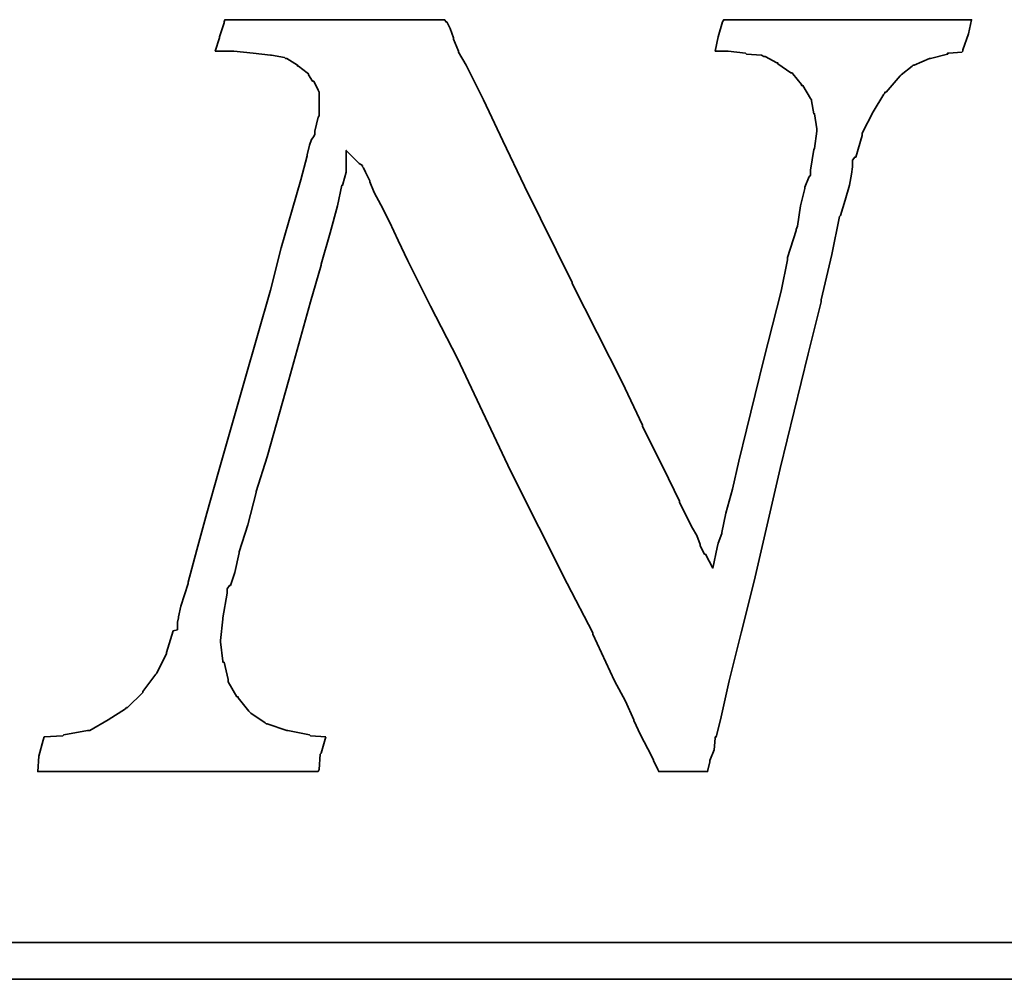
# Model space of a CAD drawing. Header units: millimetres. Extents: x -96 to 288, y -107 to 135.
# Tile 45 of 52: x 219.39 to 223.09, y 3.17 to 6.77. Entities that reach past the tile are written whole.
import ezdxf

# ---------------------------------------------------------------- set-up
doc = ezdxf.new("R2010")
doc.units = ezdxf.units.MM
doc.layers.add('DIM', color=4, linetype='Continuous')
doc.layers.add('layer 1', color=7, linetype='Continuous')

# ---------------------------------------------------------------- blocks, each defined once
blk = doc.blocks.new('TBI MOTION logo(完整正式版)')
at = {"layer": 'layer 1', "color": 22, "lineweight": 35}
for points, knots in [([(58.92625, -7.91875), (58.92625, -7.91875), (58.58625, -7.89375), (58.58625, -7.89375), (58.58625, -7.89375), (58.58625, -7.89375), (58.56625, -7.87125), (58.56625, -7.87125), (58.56625, -7.87125), (58.56625, -7.87125), (58.08375, -7.77375), (58.08375, -7.77375), (58.08375, -7.77375), (58.08375, -7.77375), (58.06125, -7.77375), (58.06125, -7.77375), (58.06125, -7.77375), (58.06125, -7.77375), (57.62625, -7.63125), (57.62625, -7.63125), (57.62625, -7.63125), (57.62625, -7.63125), (57.60625, -7.63125), (57.60625, -7.63125), (57.60625, -7.63125), (57.60625, -7.63125), (57.58125, -7.60625), (57.58125, -7.60625), (57.58125, -7.60625), (57.58125, -7.60625), (57.26625, -7.38875), (57.26625, -7.38875), (57.26625, -7.38875), (57.26625, -7.38875), (57.24625, -7.36875), (57.24625, -7.36875), (57.24625, -7.36875), (57.24625, -7.36875), (57.22125, -7.34375), (57.22125, -7.34375), (57.22125, -7.34375), (57.22125, -7.34375), (56.98125, -7.05375), (56.98125, -7.05375), (56.98125, -7.05375), (56.98125, -7.05375), (56.98125, -7.02875), (56.98125, -7.02875), (56.98125, -7.02875), (56.98125, -7.02875), (56.95625, -7.02875), (56.95625, -7.02875), (56.95625, -7.02875), (56.95625, -7.02875), (56.76625, -6.69625), (56.76625, -6.69625), (56.76625, -6.69625), (56.76625, -6.69625), (56.76625, -6.67125), (56.76625, -6.67125), (56.76625, -6.67125), (56.76625, -6.67125), (56.76625, -6.64875), (56.76625, -6.64875), (56.76625, -6.64875), (56.76625, -6.64875), (56.67125, -6.26375), (56.67125, -6.26375), (56.67125, -6.26375), (56.67125, -6.26375), (56.64625, -6.26375), (56.64625, -6.26375), (56.64625, -6.26375), (56.64625, -6.26375), (56.64625, -6.23875), (56.64625, -6.23875), (56.64625, -6.23875), (56.64625, -6.23875), (56.59625, -5.80875), (56.59625, -5.80875), (56.59625, -5.80875), (56.59625, -5.80875), (56.59625, -5.78375), (56.59625, -5.78375), (56.59625, -5.78375), (56.59625, -5.78375), (56.64625, -5.30375), (56.64625, -5.30375), (56.64625, -5.30375), (56.64625, -5.30375), (56.64625, -5.27875), (56.64625, -5.27875), (56.64625, -5.27875), (56.64625, -5.27875), (56.74125, -4.72875), (56.74125, -4.72875), (56.74125, -4.72875), (56.74125, -4.72875), (56.74125, -4.67875), (56.74125, -4.67875), (56.74125, -4.67875), (56.74125, -4.67875), (56.74125, -4.63375), (56.74125, -4.63375), (56.74125, -4.63375), (56.74125, -4.63375), (56.79125, -4.55875), (56.79125, -4.55875), (56.79125, -4.55875), (56.79125, -4.55875), (56.81125, -4.55875), (56.81125, -4.55875), (56.81125, -4.55875), (56.81125, -4.55875), (56.91125, -4.27375), (56.91125, -4.27375), (56.91125, -4.27375), (56.91125, -4.27375), (57.00625, -3.83874), (57.00625, -3.83874), (57.00625, -3.83874), (57.00625, -3.83874), (57.00625, -3.81374), (57.00625, -3.81374), (57.00625, -3.81374), (57.00625, -3.81374), (57.19875, -3.21374), (57.19875, -3.21374), (57.19875, -3.21374), (57.19875, -3.21374), (57.38625, -2.49625), (57.38625, -2.49625), (57.38625, -2.49625), (57.38625, -2.49625), (57.38625, -2.47374), (57.38625, -2.47374), (57.38625, -2.47374), (57.38625, -2.47374), (57.62625, -1.70375), (57.62625, -1.70375), (57.62625, -1.70375), (57.62625, -1.70375), (58.10625, 0.00125), (58.10625, 0.00125), (58.10625, 0.00125), (58.10625, 0.00125), (58.58625, 1.72625), (58.58625, 1.72625), (58.58625, 1.72625), (58.58625, 1.72625), (58.82625, 2.54125), (58.82625, 2.54125), (58.82625, 2.54125), (58.82625, 2.54125), (58.82625, 2.56374), (58.82625, 2.56374), (58.82625, 2.56374), (58.82625, 2.56374), (59.02125, 3.26125), (59.02125, 3.26125), (59.02125, 3.26125), (59.02125, 3.26125), (59.18625, 3.86125), (59.18625, 3.86125), (59.18625, 3.86125), (59.18625, 3.86125), (59.28625, 4.31875), (59.28625, 4.31875), (59.28625, 4.31875), (59.28625, 4.31875), (59.30625, 4.31875), (59.30625, 4.31875), (59.30625, 4.31875), (59.30625, 4.31875), (59.30625, 4.34125), (59.30625, 4.34125), (59.30625, 4.34125), (59.30625, 4.34125), (59.38125, 4.60625), (59.38125, 4.60625), (59.38125, 4.60625), (59.38125, 4.60625), (59.38125, 4.65125), (59.38125, 4.65125), (59.38125, 4.65125), (59.38125, 4.65125), (59.38125, 5.08625), (59.38125, 5.08625), (59.38125, 5.08625), (59.38125, 5.08625), (59.66625, 4.79624), (59.66625, 4.79624), (59.66625, 4.79624), (59.66625, 4.79624), (59.74125, 4.75124), (59.74125, 4.75124), (59.74125, 4.75124), (59.74125, 4.75124), (59.74125, 4.72624), (59.74125, 4.72624), (59.74125, 4.72624), (59.74125, 4.72624), (59.76125, 4.70124), (59.76125, 4.70124), (59.76125, 4.70124), (59.76125, 4.70124), (59.81125, 4.60625), (59.81125, 4.60625), (59.81125, 4.60625), (59.81125, 4.60625), (59.90625, 4.41125), (59.90625, 4.41125), (59.90625, 4.41125), (59.90625, 4.41125), (59.90625, 4.39125), (59.90625, 4.39125), (59.90625, 4.39125), (59.90625, 4.39125), (60.00375, 4.15124), (60.00375, 4.15124), (60.00375, 4.15124), (60.00375, 4.15124), (60.14625, 3.88374), (60.14625, 3.88374), (60.14625, 3.88374), (60.14625, 3.88374), (60.34125, 3.50124), (60.34125, 3.50124), (60.34125, 3.50124), (60.34125, 3.50124), (60.53125, 3.09125), (60.53125, 3.09125), (60.53125, 3.09125), (60.53125, 3.09125), (60.74625, 2.63625), (60.74625, 2.63625), (60.74625, 2.63625), (60.74625, 2.63625), (61.25125, 1.63124), (61.25125, 1.63124), (61.25125, 1.63124), (61.25125, 1.63124), (61.85125, 0.47625), (61.85125, 0.47625), (61.85125, 0.47625), (61.85125, 0.47625), (63.02625, -2.01874), (63.02625, -2.01874), (63.02625, -2.01874), (63.02625, -2.01874), (64.27625, -4.51374), (64.27625, -4.51374), (64.27625, -4.51374), (64.27625, -4.51374), (64.85125, -5.61375), (64.85125, -5.61375), (64.85125, -5.61375), (64.85125, -5.61375), (64.85125, -5.64125), (64.85125, -5.64125), (64.85125, -5.64125), (64.85125, -5.64125), (65.32875, -6.67125), (65.32875, -6.67125), (65.32875, -6.67125), (65.32875, -6.67125), (65.57125, -7.12875), (65.57125, -7.12875), (65.57125, -7.12875), (65.57125, -7.12875), (65.76125, -7.53625), (65.76125, -7.53625), (65.76125, -7.53625), (65.76125, -7.53625), (65.76125, -7.55625), (65.76125, -7.55625), (65.76125, -7.55625), (65.76125, -7.55625), (65.90375, -7.87125), (65.90375, -7.87125), (65.90375, -7.87125), (65.90375, -7.87125), (66.07125, -8.18125), (66.07125, -8.18125), (66.07125, -8.18125), (66.07125, -8.18125), (66.19125, -8.42375), (66.19125, -8.42375), (66.19125, -8.42375), (66.19125, -8.42375), (66.19125, -8.44375), (66.19125, -8.44375), (66.19125, -8.44375), (66.19125, -8.44375), (66.29125, -8.63875), (66.29125, -8.63875), (66.29125, -8.63875), (66.29125, -8.63875), (66.31125, -8.68625), (66.31125, -8.68625), (66.31125, -8.68625), (66.31125, -8.68625), (66.38375, -8.68625), (66.38375, -8.68625), (66.38375, -8.68625), (66.38375, -8.68625), (66.84125, -8.68625), (66.84125, -8.68625), (66.84125, -8.68625), (66.84125, -8.68625), (67.29625, -8.68625), (67.29625, -8.68625), (67.29625, -8.68625), (67.29625, -8.68625), (67.36625, -8.68625), (67.36625, -8.68625), (67.36625, -8.68625), (67.36625, -8.68625), (67.39125, -8.68625), (67.39125, -8.68625), (67.39125, -8.68625), (67.39125, -8.68625), (67.44125, -8.46875), (67.44125, -8.46875), (67.44125, -8.46875), (67.44125, -8.46875), (67.44125, -8.44375), (67.44125, -8.44375), (67.44125, -8.44375), (67.44125, -8.44375), (67.53625, -8.20375), (67.53625, -8.20375), (67.53625, -8.20375), (67.53625, -8.20375), (67.56125, -7.94375), (67.56125, -7.94375), (67.56125, -7.94375), (67.56125, -7.94375), (67.56125, -7.91875), (67.56125, -7.91875), (67.56125, -7.91875), (67.56125, -7.91875), (67.58625, -7.91875), (67.58625, -7.91875), (67.58625, -7.91875), (67.58625, -7.91875), (67.68125, -7.53625), (67.68125, -7.53625), (67.68125, -7.53625), (67.68125, -7.53625), (67.87375, -6.67125), (67.87375, -6.67125), (67.87375, -6.67125), (67.87375, -6.67125), (68.13625, -5.61375), (68.13625, -5.61375), (68.13625, -5.61375), (68.13625, -5.61375), (68.42375, -4.46374), (68.42375, -4.46374), (68.42375, -4.46374), (68.42375, -4.46374), (68.99875, -1.96874), (68.99875, -1.96874), (68.99875, -1.96874), (68.99875, -1.96874), (69.62625, 0.57625), (69.62625, 0.57625), (69.62625, 0.57625), (69.62625, 0.57625), (69.91125, 1.72625), (69.91125, 1.72625), (69.91125, 1.72625), (69.91125, 1.72625), (69.91125, 1.77625), (69.91125, 1.77625), (69.91125, 1.77625), (69.91125, 1.77625), (70.15125, 2.78124), (70.15125, 2.78124), (70.15125, 2.78124), (70.15125, 2.78124), (70.32125, 3.62125), (70.32125, 3.62125), (70.32125, 3.62125), (70.32125, 3.62125), (70.34125, 3.64625), (70.34125, 3.64625), (70.34125, 3.64625), (70.34125, 3.64625), (70.44125, 3.98125), (70.44125, 3.98125), (70.44125, 3.98125), (70.44125, 3.98125), (70.53625, 4.31875), (70.53625, 4.31875), (70.53625, 4.31875), (70.53625, 4.31875), (70.58125, 4.55875), (70.58125, 4.55875), (70.58125, 4.55875), (70.58125, 4.55875), (70.60625, 4.72624), (70.60625, 4.72624), (70.60625, 4.72624), (70.60625, 4.72624), (70.60625, 4.79624), (70.60625, 4.79624), (70.60625, 4.79624), (70.60625, 4.79624), (70.60625, 4.87125), (70.60625, 4.87125), (70.60625, 4.87125), (70.60625, 4.87125), (70.65625, 4.94125), (70.65625, 4.94125), (70.65625, 4.94125), (70.65625, 4.94125), (70.68125, 4.94125), (70.68125, 4.94125), (70.68125, 4.94125), (70.68125, 4.94125), (70.82125, 5.42125), (70.82125, 5.42125), (70.82125, 5.42125), (70.82125, 5.42125), (70.82125, 5.44625), (70.82125, 5.44625), (70.82125, 5.44625), (70.82125, 5.44625), (70.82125, 5.47125), (70.82125, 5.47125), (70.82125, 5.47125), (70.82125, 5.47125), (71.06125, 5.94625), (71.06125, 5.94625), (71.06125, 5.94625), (71.06125, 5.94625), (71.30125, 6.33124), (71.30125, 6.33124), (71.30125, 6.33124), (71.30125, 6.33124), (71.32625, 6.35625), (71.32625, 6.35625), (71.32625, 6.35625), (71.32625, 6.35625), (71.32625, 6.38124), (71.32625, 6.38124), (71.32625, 6.38124), (71.32625, 6.38124), (71.35125, 6.38124), (71.35125, 6.38124), (71.35125, 6.38124), (71.35125, 6.38124), (71.66125, 6.74125), (71.66125, 6.74125), (71.66125, 6.74125), (71.66125, 6.74125), (71.68625, 6.76625), (71.68625, 6.76625), (71.68625, 6.76625), (71.68625, 6.76625), (71.92625, 6.95624), (71.92625, 6.95624), (71.92625, 6.95624), (71.92625, 6.95624), (71.95125, 6.98125), (71.95125, 6.98125), (71.95125, 6.98125), (71.95125, 6.98125), (71.97625, 6.98125), (71.97625, 6.98125), (71.97625, 6.98125), (71.97625, 6.98125), (72.31125, 7.12624), (72.31125, 7.12624), (72.31125, 7.12624), (72.31125, 7.12624), (72.33375, 7.12624), (72.33375, 7.12624), (72.33375, 7.12624), (72.33375, 7.12624), (72.71625, 7.21875), (72.71625, 7.21875), (72.71625, 7.21875), (72.71625, 7.21875), (72.71625, 7.24624), (72.71625, 7.24624), (72.71625, 7.24624), (72.71625, 7.24624), (72.74125, 7.24624), (72.74125, 7.24624), (72.74125, 7.24624), (72.74125, 7.24624), (73.03124, 7.26624), (73.03124, 7.26624), (73.03124, 7.26624), (73.03124, 7.26624), (73.05375, 7.29125), (73.05375, 7.29125), (73.05375, 7.29125), (73.05375, 7.29125), (73.05375, 7.31625), (73.05375, 7.31625), (73.05375, 7.31625), (73.05375, 7.31625), (73.17625, 7.67625), (73.17625, 7.67625), (73.17625, 7.67625), (73.17625, 7.67625), (73.24625, 7.98625), (73.24625, 7.98625), (73.24625, 7.98625), (73.24625, 7.98625), (73.19625, 7.98625), (73.19625, 7.98625), (73.19625, 7.98625), (73.19625, 7.98625), (72.93625, 7.98625), (72.93625, 7.98625), (72.93625, 7.98625), (72.93625, 7.98625), (72.55125, 7.98625), (72.55125, 7.98625), (72.55125, 7.98625), (72.55125, 7.98625), (72.09625, 7.98625), (72.09625, 7.98625), (72.09625, 7.98625), (72.09625, 7.98625), (71.64125, 7.98625), (71.64125, 7.98625), (71.64125, 7.98625), (71.64125, 7.98625), (70.53625, 7.98625), (70.53625, 7.98625), (70.53625, 7.98625), (70.53625, 7.98625), (69.47875, 7.98625), (69.47875, 7.98625), (69.47875, 7.98625), (69.47875, 7.98625), (68.95125, 7.98625), (68.95125, 7.98625), (68.95125, 7.98625), (68.95125, 7.98625), (68.52125, 7.98625), (68.52125, 7.98625), (68.52125, 7.98625), (68.52125, 7.98625), (68.13625, 7.98625), (68.13625, 7.98625), (68.13625, 7.98625), (68.13625, 7.98625), (67.87375, 7.98625), (67.87375, 7.98625), (67.87375, 7.98625), (67.87375, 7.98625), (67.75125, 7.98625), (67.75125, 7.98625), (67.75125, 7.98625), (67.75125, 7.98625), (67.72625, 7.94125), (67.72625, 7.94125), (67.72625, 7.94125), (67.72625, 7.94125), (67.63125, 7.60625), (67.63125, 7.60625), (67.63125, 7.60625), (67.63125, 7.60625), (67.56125, 7.29125), (67.56125, 7.29125), (67.56125, 7.29125), (67.56125, 7.29125), (67.72625, 7.29125), (67.72625, 7.29125), (67.72625, 7.29125), (67.72625, 7.29125), (67.82625, 7.29125), (67.82625, 7.29125), (67.82625, 7.29125), (67.82625, 7.29125), (67.84625, 7.29125), (67.84625, 7.29125), (67.84625, 7.29125), (67.84625, 7.29125), (68.23125, 7.24624), (68.23125, 7.24624), (68.23125, 7.24624), (68.23125, 7.24624), (68.25875, 7.21875), (68.25875, 7.21875), (68.25875, 7.21875), (68.25875, 7.21875), (68.59125, 7.19624), (68.59125, 7.19624), (68.59125, 7.19624), (68.59125, 7.19624), (68.64125, 7.17125), (68.64125, 7.17125), (68.64125, 7.17125), (68.64125, 7.17125), (68.66625, 7.17125), (68.66625, 7.17125), (68.66625, 7.17125), (68.66625, 7.17125), (68.92625, 7.02624), (68.92625, 7.02624), (68.92625, 7.02624), (68.92625, 7.02624), (68.95125, 7.02624), (68.95125, 7.02624), (68.95125, 7.02624), (68.95125, 7.02624), (68.95125, 7.00624), (68.95125, 7.00624), (68.95125, 7.00624), (68.95125, 7.00624), (69.23875, 6.81125), (69.23875, 6.81125), (69.23875, 6.81125), (69.23875, 6.81125), (69.26625, 6.81125), (69.26625, 6.81125), (69.26625, 6.81125), (69.26625, 6.81125), (69.28625, 6.78625), (69.28625, 6.78625), (69.28625, 6.78625), (69.28625, 6.78625), (69.47875, 6.54875), (69.47875, 6.54875), (69.47875, 6.54875), (69.47875, 6.54875), (69.47875, 6.52375), (69.47875, 6.52375), (69.47875, 6.52375), (69.47875, 6.52375), (69.50625, 6.52375), (69.50625, 6.52375), (69.50625, 6.52375), (69.50625, 6.52375), (69.67125, 6.23625), (69.67125, 6.23625), (69.67125, 6.23625), (69.67125, 6.23625), (69.69375, 6.21125), (69.69375, 6.21125), (69.69375, 6.21125), (69.69375, 6.21125), (69.69375, 6.18625), (69.69375, 6.18625), (69.69375, 6.18625), (69.69375, 6.18625), (69.74625, 5.89875), (69.74625, 5.89875), (69.74625, 5.89875), (69.74625, 5.89875), (69.76625, 5.89875), (69.76625, 5.89875), (69.76625, 5.89875), (69.76625, 5.89875), (69.81375, 5.56625), (69.81375, 5.56625), (69.81375, 5.56625), (69.81375, 5.56625), (69.81375, 5.54125), (69.81375, 5.54125), (69.81375, 5.54125), (69.81375, 5.54125), (69.81375, 5.51625), (69.81375, 5.51625), (69.81375, 5.51625), (69.81375, 5.51625), (69.76625, 5.13125), (69.76625, 5.13125), (69.76625, 5.13125), (69.76625, 5.13125), (69.74625, 5.10874), (69.74625, 5.10874), (69.74625, 5.10874), (69.74625, 5.10874), (69.67125, 4.65125), (69.67125, 4.65125), (69.67125, 4.65125), (69.67125, 4.65125), (69.67125, 4.55875), (69.67125, 4.55875), (69.67125, 4.55875), (69.67125, 4.55875), (69.67125, 4.53125), (69.67125, 4.53125), (69.67125, 4.53125), (69.67125, 4.53125), (69.64625, 4.50874), (69.64625, 4.50874), (69.64625, 4.50874), (69.64625, 4.50874), (69.55125, 4.27125), (69.55125, 4.27125), (69.55125, 4.27125), (69.55125, 4.27125), (69.55125, 4.24625), (69.55125, 4.24625), (69.55125, 4.24625), (69.55125, 4.24625), (69.45375, 3.86125), (69.45375, 3.86125), (69.45375, 3.86125), (69.45375, 3.86125), (69.38625, 3.40624), (69.38625, 3.40624), (69.38625, 3.40624), (69.38625, 3.40624), (69.35875, 3.33125), (69.35875, 3.33125), (69.35875, 3.33125), (69.35875, 3.33125), (69.35875, 3.30875), (69.35875, 3.30875), (69.35875, 3.30875), (69.35875, 3.30875), (69.16625, 2.71125), (69.16625, 2.71125), (69.16625, 2.71125), (69.16625, 2.71125), (69.16625, 2.66375), (69.16625, 2.66375), (69.16625, 2.66375), (69.16625, 2.66375), (69.02625, 1.96374), (69.02625, 1.96374), (69.02625, 1.96374), (69.02625, 1.96374), (68.64125, 0.45624), (68.64125, 0.45624), (68.64125, 0.45624), (68.64125, 0.45624), (68.25875, -1.10625), (68.25875, -1.10625), (68.25875, -1.10625), (68.25875, -1.10625), (68.08625, -1.80125), (68.08625, -1.80125), (68.08625, -1.80125), (68.08625, -1.80125), (67.94625, -2.42625), (67.94625, -2.42625), (67.94625, -2.42625), (67.94625, -2.42625), (67.80125, -2.95375), (67.80125, -2.95375), (67.80125, -2.95375), (67.80125, -2.95375), (67.70625, -3.38375), (67.70625, -3.38375), (67.70625, -3.38375), (67.70625, -3.38375), (67.70625, -3.40875), (67.70625, -3.40875), (67.70625, -3.40875), (67.70625, -3.40875), (67.63125, -3.62375), (67.63125, -3.62375), (67.63125, -3.62375), (67.63125, -3.62375), (67.60625, -3.72125), (67.60625, -3.72125), (67.60625, -3.72125), (67.60625, -3.72125), (67.51125, -4.17375), (67.51125, -4.17375), (67.51125, -4.17375), (67.51125, -4.17375), (67.34625, -3.86374), (67.34625, -3.86374), (67.34625, -3.86374), (67.34625, -3.86374), (67.32125, -3.86374), (67.32125, -3.86374), (67.32125, -3.86374), (67.32125, -3.86374), (67.27125, -3.76874), (67.27125, -3.76874), (67.27125, -3.76874), (67.27125, -3.76874), (67.22625, -3.67374), (67.22625, -3.67374), (67.22625, -3.67374), (67.22625, -3.67374), (67.22625, -3.64875), (67.22625, -3.64875), (67.22625, -3.64875), (67.22625, -3.64875), (67.15125, -3.45375), (67.15125, -3.45375), (67.15125, -3.45375), (67.15125, -3.45375), (67.05625, -3.28875), (67.05625, -3.28875), (67.05625, -3.28875), (67.05625, -3.28875), (66.91125, -3.00125), (66.91125, -3.00125), (66.91125, -3.00125), (66.91125, -3.00125), (66.77125, -2.71375), (66.77125, -2.71375), (66.77125, -2.71375), (66.77125, -2.71375), (66.77125, -2.68875), (66.77125, -2.68875), (66.77125, -2.68875), (66.77125, -2.68875), (66.41125, -1.94374), (66.41125, -1.94374), (66.41125, -1.94374), (66.41125, -1.94374), (65.95125, -1.03375), (65.95125, -1.03375), (65.95125, -1.03375), (65.95125, -1.03375), (65.95125, -1.00875), (65.95125, -1.00875), (65.95125, -1.00875), (65.95125, -1.00875), (65.49625, -0.04874), (65.49625, -0.04874), (65.49625, -0.04874), (65.49625, -0.04874), (64.39375, 2.13624), (64.39375, 2.13624), (64.39375, 2.13624), (64.39375, 2.13624), (64.39375, 2.15624), (64.39375, 2.15624), (64.39375, 2.15624), (64.39375, 2.15624), (63.33625, 4.29125), (63.33625, 4.29125), (63.33625, 4.29125), (63.33625, 4.29125), (62.85625, 5.30125), (62.85625, 5.30125), (62.85625, 5.30125), (62.85625, 5.30125), (62.42625, 6.21125), (62.42625, 6.21125), (62.42625, 6.21125), (62.42625, 6.21125), (62.04125, 6.98125), (62.04125, 6.98125), (62.04125, 6.98125), (62.04125, 6.98125), (61.87375, 7.26624), (61.87375, 7.26624), (61.87375, 7.26624), (61.87375, 7.26624), (61.87375, 7.29125), (61.87375, 7.29125), (61.87375, 7.29125), (61.87375, 7.29125), (61.75625, 7.55625), (61.75625, 7.55625), (61.75625, 7.55625), (61.75625, 7.55625), (61.75625, 7.58124), (61.75625, 7.58124), (61.75625, 7.58124), (61.75625, 7.58124), (61.68375, 7.79375), (61.68375, 7.79375), (61.68375, 7.79375), (61.68375, 7.79375), (61.61125, 7.94125), (61.61125, 7.94125), (61.61125, 7.94125), (61.61125, 7.94125), (61.58625, 7.94125), (61.58625, 7.94125), (61.58625, 7.94125), (61.58625, 7.94125), (61.56375, 7.98625), (61.56375, 7.98625), (61.56375, 7.98625), (61.56375, 7.98625), (61.41875, 7.98625), (61.41875, 7.98625), (61.41875, 7.98625), (61.41875, 7.98625), (61.18125, 7.98625), (61.18125, 7.98625), (61.18125, 7.98625), (61.18125, 7.98625), (60.84125, 7.98625), (60.84125, 7.98625), (60.84125, 7.98625), (60.84125, 7.98625), (60.02625, 7.98625), (60.02625, 7.98625), (60.02625, 7.98625), (60.02625, 7.98625), (59.11625, 7.98625), (59.11625, 7.98625), (59.11625, 7.98625), (59.11625, 7.98625), (58.15625, 7.98625), (58.15625, 7.98625), (58.15625, 7.98625), (58.15625, 7.98625), (57.34125, 7.98625), (57.34125, 7.98625), (57.34125, 7.98625), (57.34125, 7.98625), (57.00625, 7.98625), (57.00625, 7.98625), (57.00625, 7.98625), (57.00625, 7.98625), (56.76625, 7.98625), (56.76625, 7.98625), (56.76625, 7.98625), (56.76625, 7.98625), (56.69125, 7.98625), (56.69125, 7.98625), (56.69125, 7.98625), (56.69125, 7.98625), (56.67125, 7.94125), (56.67125, 7.94125), (56.67125, 7.94125), (56.67125, 7.94125), (56.67125, 7.91625), (56.67125, 7.91625), (56.67125, 7.91625), (56.67125, 7.91625), (56.57125, 7.60625), (56.57125, 7.60625), (56.57125, 7.60625), (56.57125, 7.60625), (56.57125, 7.58124), (56.57125, 7.58124), (56.57125, 7.58124), (56.57125, 7.58124), (56.47625, 7.29125), (56.47625, 7.29125), (56.47625, 7.29125), (56.47625, 7.29125), (56.57125, 7.29125), (56.57125, 7.29125), (56.57125, 7.29125), (56.57125, 7.29125), (56.76625, 7.29125), (56.76625, 7.29125), (56.76625, 7.29125), (56.76625, 7.29125), (56.86125, 7.29125), (56.86125, 7.29125), (56.86125, 7.29125), (56.86125, 7.29125), (56.88625, 7.29125), (56.88625, 7.29125), (56.88625, 7.29125), (56.88625, 7.29125), (57.31625, 7.24624), (57.31625, 7.24624), (57.31625, 7.24624), (57.31625, 7.24624), (57.70125, 7.19624), (57.70125, 7.19624), (57.70125, 7.19624), (57.70125, 7.19624), (57.72625, 7.19624), (57.72625, 7.19624), (57.72625, 7.19624), (57.72625, 7.19624), (58.01125, 7.14624), (58.01125, 7.14624), (58.01125, 7.14624), (58.01125, 7.14624), (58.03625, 7.12624), (58.03625, 7.12624), (58.03625, 7.12624), (58.03625, 7.12624), (58.06125, 7.12624), (58.06125, 7.12624), (58.06125, 7.12624), (58.06125, 7.12624), (58.30125, 6.98125), (58.30125, 6.98125), (58.30125, 6.98125), (58.30125, 6.98125), (58.30125, 6.95624), (58.30125, 6.95624), (58.30125, 6.95624), (58.30125, 6.95624), (58.32375, 6.95624), (58.32375, 6.95624), (58.32375, 6.95624), (58.32375, 6.95624), (58.51625, 6.81125), (58.51625, 6.81125), (58.51625, 6.81125), (58.51625, 6.81125), (58.54125, 6.78625), (58.54125, 6.78625), (58.54125, 6.78625), (58.54125, 6.78625), (58.54125, 6.76625), (58.54125, 6.76625), (58.54125, 6.76625), (58.54125, 6.76625), (58.63625, 6.62124), (58.63625, 6.62124), (58.63625, 6.62124), (58.63625, 6.62124), (58.65875, 6.62124), (58.65875, 6.62124), (58.65875, 6.62124), (58.65875, 6.62124), (58.75625, 6.42625), (58.75625, 6.42625), (58.75625, 6.42625), (58.75625, 6.42625), (58.77875, 6.38124), (58.77875, 6.38124), (58.77875, 6.38124), (58.77875, 6.38124), (58.77875, 6.33124), (58.77875, 6.33124), (58.77875, 6.33124), (58.77875, 6.33124), (58.77875, 6.09125), (58.77875, 6.09125), (58.77875, 6.09125), (58.77875, 6.09125), (58.77875, 5.85125), (58.77875, 5.85125), (58.77875, 5.85125), (58.77875, 5.85125), (58.75625, 5.82625), (58.75625, 5.82625), (58.75625, 5.82625), (58.75625, 5.82625), (58.68625, 5.51625), (58.68625, 5.51625), (58.68625, 5.51625), (58.68625, 5.51625), (58.68625, 5.47125), (58.68625, 5.47125), (58.68625, 5.47125), (58.68625, 5.47125), (58.68625, 5.44625), (58.68625, 5.44625), (58.68625, 5.44625), (58.68625, 5.44625), (58.65875, 5.39625), (58.65875, 5.39625), (58.65875, 5.39625), (58.65875, 5.39625), (58.61125, 5.32624), (58.61125, 5.32624), (58.61125, 5.32624), (58.61125, 5.32624), (58.56625, 5.20375), (58.56625, 5.20375), (58.56625, 5.20375), (58.56625, 5.20375), (58.51625, 4.99125), (58.51625, 4.99125), (58.51625, 4.99125), (58.51625, 4.99125), (58.51625, 4.96625), (58.51625, 4.96625), (58.51625, 4.96625), (58.51625, 4.96625), (58.37125, 4.43625), (58.37125, 4.43625), (58.37125, 4.43625), (58.37125, 4.43625), (58.18125, 3.76625), (58.18125, 3.76625), (58.18125, 3.76625), (58.18125, 3.76625), (57.94125, 2.92624), (57.94125, 2.92624), (57.94125, 2.92624), (57.94125, 2.92624), (57.70125, 1.98874), (57.70125, 1.98874), (57.70125, 1.98874), (57.70125, 1.98874), (57.12625, -0.02374), (57.12625, -0.02374), (57.12625, -0.02374), (57.12625, -0.02374), (56.55125, -2.03875), (56.55125, -2.03875), (56.55125, -2.03875), (56.55125, -2.03875), (56.28625, -2.95375), (56.28625, -2.95375), (56.28625, -2.95375), (56.28625, -2.95375), (56.07125, -3.76874), (56.07125, -3.76874), (56.07125, -3.76874), (56.07125, -3.76874), (55.87625, -4.48874), (55.87625, -4.48874), (55.87625, -4.48874), (55.87625, -4.48874), (55.87625, -4.51374), (55.87625, -4.51374), (55.87625, -4.51374), (55.87625, -4.51374), (55.71125, -5.01625), (55.71125, -5.01625), (55.71125, -5.01625), (55.71125, -5.01625), (55.66125, -5.25375), (55.66125, -5.25375), (55.66125, -5.25375), (55.66125, -5.25375), (55.66125, -5.27875), (55.66125, -5.27875), (55.66125, -5.27875), (55.66125, -5.27875), (55.63625, -5.37375), (55.63625, -5.37375), (55.63625, -5.37375), (55.63625, -5.37375), (55.63625, -5.42375), (55.63625, -5.42375), (55.63625, -5.42375), (55.63625, -5.42375), (55.63625, -5.54125), (55.63625, -5.54125), (55.63625, -5.54125), (55.63625, -5.54125), (55.54125, -5.56875), (55.54125, -5.56875), (55.54125, -5.56875), (55.54125, -5.56875), (55.39625, -6.04875), (55.39625, -6.04875), (55.39625, -6.04875), (55.39625, -6.04875), (55.39625, -6.06875), (55.39625, -6.06875), (55.39625, -6.06875), (55.39625, -6.06875), (55.18125, -6.50375), (55.18125, -6.50375), (55.18125, -6.50375), (55.18125, -6.50375), (55.15625, -6.52875), (55.15625, -6.52875), (55.15625, -6.52875), (55.15625, -6.52875), (54.86875, -6.91125), (54.86875, -6.91125), (54.86875, -6.91125), (54.86875, -6.91125), (54.86875, -6.93375), (54.86875, -6.93375), (54.86875, -6.93375), (54.86875, -6.93375), (54.53125, -7.26875), (54.53125, -7.26875), (54.53125, -7.26875), (54.53125, -7.26875), (54.51125, -7.26875), (54.51125, -7.26875), (54.51125, -7.26875), (54.51125, -7.26875), (54.48625, -7.29625), (54.48625, -7.29625), (54.48625, -7.29625), (54.48625, -7.29625), (54.10375, -7.53625), (54.10375, -7.53625), (54.10375, -7.53625), (54.10375, -7.53625), (53.69625, -7.77375), (53.69625, -7.77375), (53.69625, -7.77375), (53.69625, -7.77375), (53.67125, -7.77375), (53.67125, -7.77375), (53.67125, -7.77375), (53.67125, -7.77375), (53.64625, -7.77375), (53.64625, -7.77375), (53.64625, -7.77375), (53.64625, -7.77375), (53.11625, -7.87125), (53.11625, -7.87125), (53.11625, -7.87125), (53.11625, -7.87125), (53.09625, -7.89375), (53.09625, -7.89375), (53.09625, -7.89375), (53.09625, -7.89375), (52.68625, -7.91875), (52.68625, -7.91875), (52.68625, -7.91875), (52.68625, -7.91875), (52.66125, -7.99125), (52.66125, -7.99125), (52.66125, -7.99125), (52.66125, -7.99125), (52.56625, -8.34875), (52.56625, -8.34875), (52.56625, -8.34875), (52.56625, -8.34875), (52.54125, -8.68625), (52.54125, -8.68625), (52.54125, -8.68625), (52.54125, -8.68625), (52.58875, -8.68625), (52.58875, -8.68625), (52.58875, -8.68625), (52.58875, -8.68625), (52.87625, -8.68625), (52.87625, -8.68625), (52.87625, -8.68625), (52.87625, -8.68625), (53.33625, -8.68625), (53.33625, -8.68625), (53.33625, -8.68625), (53.33625, -8.68625), (53.79125, -8.68625), (53.79125, -8.68625), (53.79125, -8.68625), (53.79125, -8.68625), (54.36625, -8.68625), (54.36625, -8.68625), (54.36625, -8.68625), (54.36625, -8.68625), (55.59125, -8.68625), (55.59125, -8.68625), (55.59125, -8.68625), (55.59125, -8.68625), (56.76625, -8.68625), (56.76625, -8.68625), (56.76625, -8.68625), (56.76625, -8.68625), (57.34125, -8.68625), (57.34125, -8.68625), (57.34125, -8.68625), (57.34125, -8.68625), (57.82125, -8.68625), (57.82125, -8.68625), (57.82125, -8.68625), (57.82125, -8.68625), (58.25125, -8.68625), (58.25125, -8.68625), (58.25125, -8.68625), (58.25125, -8.68625), (58.58625, -8.68625), (58.58625, -8.68625), (58.58625, -8.68625), (58.58625, -8.68625), (58.75625, -8.68625), (58.75625, -8.68625), (58.75625, -8.68625), (58.75625, -8.68625), (58.77875, -8.63875), (58.77875, -8.63875), (58.77875, -8.63875), (58.77875, -8.63875), (58.80625, -8.30375), (58.80625, -8.30375), (58.80625, -8.30375), (58.80625, -8.30375), (58.82625, -8.27875), (58.82625, -8.27875), (58.82625, -8.27875), (58.82625, -8.27875), (58.92625, -7.91875), (58.92625, -7.91875)], [0, 0, 0, 0, 0.003125, 0.003125, 0.003125, 0.003125, 0.00625, 0.00625, 0.00625, 0.00625, 0.009375, 0.009375, 0.009375, 0.009375, 0.0125, 0.0125, 0.0125, 0.0125, 0.015625, 0.015625, 0.015625, 0.015625, 0.01875, 0.01875, 0.01875, 0.01875, 0.021875, 0.021875, 0.021875, 0.021875, 0.025, 0.025, 0.025, 0.025, 0.028125, 0.028125, 0.028125, 0.028125, 0.03125, 0.03125, 0.03125, 0.03125, 0.034375, 0.034375, 0.034375, 0.034375, 0.0375, 0.0375, 0.0375, 0.0375, 0.040625, 0.040625, 0.040625, 0.040625, 0.04375, 0.04375, 0.04375, 0.04375, 0.046875, 0.046875, 0.046875, 0.046875, 0.05, 0.05, 0.05, 0.05, 0.053125, 0.053125, 0.053125, 0.053125, 0.05625, 0.05625, 0.05625, 0.05625, 0.059375, 0.059375, 0.059375, 0.059375, 0.0625, 0.0625, 0.0625, 0.0625, 0.065625, 0.065625, 0.065625, 0.065625, 0.06875, 0.06875, 0.06875, 0.06875, 0.071875, 0.071875, 0.071875, 0.071875, 0.075, 0.075, 0.075, 0.075, 0.078125, 0.078125, 0.078125, 0.078125, 0.08125, 0.08125, 0.08125, 0.08125, 0.084375, 0.084375, 0.084375, 0.084375, 0.0875, 0.0875, 0.0875, 0.0875, 0.090625, 0.090625, 0.090625, 0.090625, 0.09375, 0.09375, 0.09375, 0.09375, 0.096875, 0.096875, 0.096875, 0.096875, 0.1, 0.1, 0.1, 0.1, 0.103125, 0.103125, 0.103125, 0.103125, 0.10625, 0.10625, 0.10625, 0.10625, 0.109375, 0.109375, 0.109375, 0.109375, 0.1125, 0.1125, 0.1125, 0.1125, 0.115625, 0.115625, 0.115625, 0.115625, 0.11875, 0.11875, 0.11875, 0.11875, 0.121875, 0.121875, 0.121875, 0.121875, 0.125, 0.125, 0.125, 0.125, 0.128125, 0.128125, 0.128125, 0.128125, 0.13125, 0.13125, 0.13125, 0.13125, 0.134375, 0.134375, 0.134375, 0.134375, 0.1375, 0.1375, 0.1375, 0.1375, 0.140625, 0.140625, 0.140625, 0.140625, 0.14375, 0.14375, 0.14375, 0.14375, 0.146875, 0.146875, 0.146875, 0.146875, 0.15, 0.15, 0.15, 0.15, 0.153125, 0.153125, 0.153125, 0.153125, 0.15625, 0.15625, 0.15625, 0.15625, 0.159375, 0.159375, 0.159375, 0.159375, 0.1625, 0.1625, 0.1625, 0.1625, 0.165625, 0.165625, 0.165625, 0.165625, 0.16875, 0.16875, 0.16875, 0.16875, 0.171875, 0.171875, 0.171875, 0.171875, 0.175, 0.175, 0.175, 0.175, 0.178125, 0.178125, 0.178125, 0.178125, 0.18125, 0.18125, 0.18125, 0.18125, 0.184375, 0.184375, 0.184375, 0.184375, 0.1875, 0.1875, 0.1875, 0.1875, 0.190625, 0.190625, 0.190625, 0.190625, 0.19375, 0.19375, 0.19375, 0.19375, 0.196875, 0.196875, 0.196875, 0.196875, 0.2, 0.2, 0.2, 0.2, 0.203125, 0.203125, 0.203125, 0.203125, 0.20625, 0.20625, 0.20625, 0.20625, 0.209375, 0.209375, 0.209375, 0.209375, 0.2125, 0.2125, 0.2125, 0.2125, 0.215625, 0.215625, 0.215625, 0.215625, 0.21875, 0.21875, 0.21875, 0.21875, 0.221875, 0.221875, 0.221875, 0.221875, 0.225, 0.225, 0.225, 0.225, 0.228125, 0.228125, 0.228125, 0.228125, 0.23125, 0.23125, 0.23125, 0.23125, 0.234375, 0.234375, 0.234375, 0.234375, 0.2375, 0.2375, 0.2375, 0.2375, 0.240625, 0.240625, 0.240625, 0.240625, 0.24375, 0.24375, 0.24375, 0.24375, 0.246875, 0.246875, 0.246875, 0.246875, 0.25, 0.25, 0.25, 0.25, 0.253125, 0.253125, 0.253125, 0.253125, 0.25625, 0.25625, 0.25625, 0.25625, 0.259375, 0.259375, 0.259375, 0.259375, 0.2625, 0.2625, 0.2625, 0.2625, 0.265625, 0.265625, 0.265625, 0.265625, 0.26875, 0.26875, 0.26875, 0.26875, 0.271875, 0.271875, 0.271875, 0.271875, 0.275, 0.275, 0.275, 0.275, 0.278125, 0.278125, 0.278125, 0.278125, 0.28125, 0.28125, 0.28125, 0.28125, 0.284375, 0.284375, 0.284375, 0.284375, 0.2875, 0.2875, 0.2875, 0.2875, 0.290625, 0.290625, 0.290625, 0.290625, 0.29375, 0.29375, 0.29375, 0.29375, 0.296875, 0.296875, 0.296875, 0.296875, 0.3, 0.3, 0.3, 0.3, 0.303125, 0.303125, 0.303125, 0.303125, 0.30625, 0.30625, 0.30625, 0.30625, 0.309375, 0.309375, 0.309375, 0.309375, 0.3125, 0.3125, 0.3125, 0.3125, 0.315625, 0.315625, 0.315625, 0.315625, 0.31875, 0.31875, 0.31875, 0.31875, 0.321875, 0.321875, 0.321875, 0.321875, 0.325, 0.325, 0.325, 0.325, 0.328125, 0.328125, 0.328125, 0.328125, 0.33125, 0.33125, 0.33125, 0.33125, 0.334375, 0.334375, 0.334375, 0.334375, 0.3375, 0.3375, 0.3375, 0.3375, 0.340625, 0.340625, 0.340625, 0.340625, 0.34375, 0.34375, 0.34375, 0.34375, 0.346875, 0.346875, 0.346875, 0.346875, 0.35, 0.35, 0.35, 0.35, 0.353125, 0.353125, 0.353125, 0.353125, 0.35625, 0.35625, 0.35625, 0.35625, 0.359375, 0.359375, 0.359375, 0.359375, 0.3625, 0.3625, 0.3625, 0.3625, 0.365625, 0.365625, 0.365625, 0.365625, 0.36875, 0.36875, 0.36875, 0.36875, 0.371875, 0.371875, 0.371875, 0.371875, 0.375, 0.375, 0.375, 0.375, 0.378125, 0.378125, 0.378125, 0.378125, 0.38125, 0.38125, 0.38125, 0.38125, 0.384375, 0.384375, 0.384375, 0.384375, 0.3875, 0.3875, 0.3875, 0.3875, 0.390625, 0.390625, 0.390625, 0.390625, 0.39375, 0.39375, 0.39375, 0.39375, 0.396875, 0.396875, 0.396875, 0.396875, 0.4, 0.4, 0.4, 0.4, 0.403125, 0.403125, 0.403125, 0.403125, 0.40625, 0.40625, 0.40625, 0.40625, 0.409375, 0.409375, 0.409375, 0.409375, 0.4125, 0.4125, 0.4125, 0.4125, 0.415625, 0.415625, 0.415625, 0.415625, 0.41875, 0.41875, 0.41875, 0.41875, 0.421875, 0.421875, 0.421875, 0.421875, 0.425, 0.425, 0.425, 0.425, 0.428125, 0.428125, 0.428125, 0.428125, 0.43125, 0.43125, 0.43125, 0.43125, 0.434375, 0.434375, 0.434375, 0.434375, 0.4375, 0.4375, 0.4375, 0.4375, 0.440625, 0.440625, 0.440625, 0.440625, 0.44375, 0.44375, 0.44375, 0.44375, 0.446875, 0.446875, 0.446875, 0.446875, 0.45, 0.45, 0.45, 0.45, 0.453125, 0.453125, 0.453125, 0.453125, 0.45625, 0.45625, 0.45625, 0.45625, 0.459375, 0.459375, 0.459375, 0.459375, 0.4625, 0.4625, 0.4625, 0.4625, 0.465625, 0.465625, 0.465625, 0.465625, 0.46875, 0.46875, 0.46875, 0.46875, 0.471875, 0.471875, 0.471875, 0.471875, 0.475, 0.475, 0.475, 0.475, 0.478125, 0.478125, 0.478125, 0.478125, 0.48125, 0.48125, 0.48125, 0.48125, 0.484375, 0.484375, 0.484375, 0.484375, 0.4875, 0.4875, 0.4875, 0.4875, 0.490625, 0.490625, 0.490625, 0.490625, 0.49375, 0.49375, 0.49375, 0.49375, 0.496875, 0.496875, 0.496875, 0.496875, 0.5, 0.5, 0.5, 0.5, 0.503125, 0.503125, 0.503125, 0.503125, 0.50625, 0.50625, 0.50625, 0.50625, 0.509375, 0.509375, 0.509375, 0.509375, 0.5125, 0.5125, 0.5125, 0.5125, 0.515625, 0.515625, 0.515625, 0.515625, 0.51875, 0.51875, 0.51875, 0.51875, 0.521875, 0.521875, 0.521875, 0.521875, 0.525, 0.525, 0.525, 0.525, 0.528125, 0.528125, 0.528125, 0.528125, 0.53125, 0.53125, 0.53125, 0.53125, 0.534375, 0.534375, 0.534375, 0.534375, 0.5375, 0.5375, 0.5375, 0.5375, 0.540625, 0.540625, 0.540625, 0.540625, 0.54375, 0.54375, 0.54375, 0.54375, 0.546875, 0.546875, 0.546875, 0.546875, 0.55, 0.55, 0.55, 0.55, 0.553125, 0.553125, 0.553125, 0.553125, 0.55625, 0.55625, 0.55625, 0.55625, 0.559375, 0.559375, 0.559375, 0.559375, 0.5625, 0.5625, 0.5625, 0.5625, 0.565625, 0.565625, 0.565625, 0.565625, 0.56875, 0.56875, 0.56875, 0.56875, 0.571875, 0.571875, 0.571875, 0.571875, 0.575, 0.575, 0.575, 0.575, 0.578125, 0.578125, 0.578125, 0.578125, 0.58125, 0.58125, 0.58125, 0.58125, 0.584375, 0.584375, 0.584375, 0.584375, 0.5875, 0.5875, 0.5875, 0.5875, 0.590625, 0.590625, 0.590625, 0.590625, 0.59375, 0.59375, 0.59375, 0.59375, 0.596875, 0.596875, 0.596875, 0.596875, 0.6, 0.6, 0.6, 0.6, 0.603125, 0.603125, 0.603125, 0.603125, 0.60625, 0.60625, 0.60625, 0.60625, 0.609375, 0.609375, 0.609375, 0.609375, 0.6125, 0.6125, 0.6125, 0.6125, 0.615625, 0.615625, 0.615625, 0.615625, 0.61875, 0.61875, 0.61875, 0.61875, 0.621875, 0.621875, 0.621875, 0.621875, 0.625, 0.625, 0.625, 0.625, 0.628125, 0.628125, 0.628125, 0.628125, 0.63125, 0.63125, 0.63125, 0.63125, 0.634375, 0.634375, 0.634375, 0.634375, 0.6375, 0.6375, 0.6375, 0.6375, 0.640625, 0.640625, 0.640625, 0.640625, 0.64375, 0.64375, 0.64375, 0.64375, 0.646875, 0.646875, 0.646875, 0.646875, 0.65, 0.65, 0.65, 0.65, 0.653125, 0.653125, 0.653125, 0.653125, 0.65625, 0.65625, 0.65625, 0.65625, 0.659375, 0.659375, 0.659375, 0.659375, 0.6625, 0.6625, 0.6625, 0.6625, 0.665625, 0.665625, 0.665625, 0.665625, 0.66875, 0.66875, 0.66875, 0.66875, 0.671875, 0.671875, 0.671875, 0.671875, 0.675, 0.675, 0.675, 0.675, 0.678125, 0.678125, 0.678125, 0.678125, 0.68125, 0.68125, 0.68125, 0.68125, 0.684375, 0.684375, 0.684375, 0.684375, 0.6875, 0.6875, 0.6875, 0.6875, 0.690625, 0.690625, 0.690625, 0.690625, 0.69375, 0.69375, 0.69375, 0.69375, 0.696875, 0.696875, 0.696875, 0.696875, 0.7, 0.7, 0.7, 0.7, 0.703125, 0.703125, 0.703125, 0.703125, 0.70625, 0.70625, 0.70625, 0.70625, 0.709375, 0.709375, 0.709375, 0.709375, 0.7125, 0.7125, 0.7125, 0.7125, 0.715625, 0.715625, 0.715625, 0.715625, 0.71875, 0.71875, 0.71875, 0.71875, 0.721875, 0.721875, 0.721875, 0.721875, 0.725, 0.725, 0.725, 0.725, 0.728125, 0.728125, 0.728125, 0.728125, 0.73125, 0.73125, 0.73125, 0.73125, 0.734375, 0.734375, 0.734375, 0.734375, 0.7375, 0.7375, 0.7375, 0.7375, 0.740625, 0.740625, 0.740625, 0.740625, 0.74375, 0.74375, 0.74375, 0.74375, 0.746875, 0.746875, 0.746875, 0.746875, 0.75, 0.75, 0.75, 0.75, 0.753125, 0.753125, 0.753125, 0.753125, 0.75625, 0.75625, 0.75625, 0.75625, 0.759375, 0.759375, 0.759375, 0.759375, 0.7625, 0.7625, 0.7625, 0.7625, 0.765625, 0.765625, 0.765625, 0.765625, 0.76875, 0.76875, 0.76875, 0.76875, 0.771875, 0.771875, 0.771875, 0.771875, 0.775, 0.775, 0.775, 0.775, 0.778125, 0.778125, 0.778125, 0.778125, 0.78125, 0.78125, 0.78125, 0.78125, 0.784375, 0.784375, 0.784375, 0.784375, 0.7875, 0.7875, 0.7875, 0.7875, 0.790625, 0.790625, 0.790625, 0.790625, 0.79375, 0.79375, 0.79375, 0.79375, 0.796875, 0.796875, 0.796875, 0.796875, 0.8, 0.8, 0.8, 0.8, 0.803125, 0.803125, 0.803125, 0.803125, 0.80625, 0.80625, 0.80625, 0.80625, 0.809375, 0.809375, 0.809375, 0.809375, 0.8125, 0.8125, 0.8125, 0.8125, 0.815625, 0.815625, 0.815625, 0.815625, 0.81875, 0.81875, 0.81875, 0.81875, 0.821875, 0.821875, 0.821875, 0.821875, 0.825, 0.825, 0.825, 0.825, 0.828125, 0.828125, 0.828125, 0.828125, 0.83125, 0.83125, 0.83125, 0.83125, 0.834375, 0.834375, 0.834375, 0.834375, 0.8375, 0.8375, 0.8375, 0.8375, 0.840625, 0.840625, 0.840625, 0.840625, 0.84375, 0.84375, 0.84375, 0.84375, 0.846875, 0.846875, 0.846875, 0.846875, 0.85, 0.85, 0.85, 0.85, 0.853125, 0.853125, 0.853125, 0.853125, 0.85625, 0.85625, 0.85625, 0.85625, 0.859375, 0.859375, 0.859375, 0.859375, 0.8625, 0.8625, 0.8625, 0.8625, 0.865625, 0.865625, 0.865625, 0.865625, 0.86875, 0.86875, 0.86875, 0.86875, 0.871875, 0.871875, 0.871875, 0.871875, 0.875, 0.875, 0.875, 0.875, 0.878125, 0.878125, 0.878125, 0.878125, 0.88125, 0.88125, 0.88125, 0.88125, 0.884375, 0.884375, 0.884375, 0.884375, 0.8875, 0.8875, 0.8875, 0.8875, 0.890625, 0.890625, 0.890625, 0.890625, 0.89375, 0.89375, 0.89375, 0.89375, 0.896875, 0.896875, 0.896875, 0.896875, 0.9, 0.9, 0.9, 0.9, 0.903125, 0.903125, 0.903125, 0.903125, 0.90625, 0.90625, 0.90625, 0.90625, 0.909375, 0.909375, 0.909375, 0.909375, 0.9125, 0.9125, 0.9125, 0.9125, 0.915625, 0.915625, 0.915625, 0.915625, 0.91875, 0.91875, 0.91875, 0.91875, 0.921875, 0.921875, 0.921875, 0.921875, 0.925, 0.925, 0.925, 0.925, 0.928125, 0.928125, 0.928125, 0.928125, 0.93125, 0.93125, 0.93125, 0.93125, 0.934375, 0.934375, 0.934375, 0.934375, 0.9375, 0.9375, 0.9375, 0.9375, 0.940625, 0.940625, 0.940625, 0.940625, 0.94375, 0.94375, 0.94375, 0.94375, 0.946875, 0.946875, 0.946875, 0.946875, 0.95, 0.95, 0.95, 0.95, 0.953125, 0.953125, 0.953125, 0.953125, 0.95625, 0.95625, 0.95625, 0.95625, 0.959375, 0.959375, 0.959375, 0.959375, 0.9625, 0.9625, 0.9625, 0.9625, 0.965625, 0.965625, 0.965625, 0.965625, 0.96875, 0.96875, 0.96875, 0.96875, 0.971875, 0.971875, 0.971875, 0.971875, 0.975, 0.975, 0.975, 0.975, 0.978125, 0.978125, 0.978125, 0.978125, 0.98125, 0.98125, 0.98125, 0.98125, 0.984375, 0.984375, 0.984375, 0.984375, 0.9875, 0.9875, 0.9875, 0.9875, 0.990625, 0.990625, 0.990625, 0.990625, 0.99375, 0.99375, 0.99375, 0.99375, 0.996875, 0.996875, 0.996875, 0.996875, 1, 1, 1, 1]), ([(75.90875, -9.47875), (75.90875, -9.47875), (75.90875, -12.28625), (75.90875, -12.28625), (75.90875, -12.28625), (75.90875, -12.28625), (75.90875, -12.47875), (75.90875, -12.47875), (75.90875, -12.47875), (75.90875, -12.47875), (75.71625, -12.47875), (75.71625, -12.47875), (75.71625, -12.47875), (75.71625, -12.47875), (-88.32875, -12.47875), (-88.32875, -12.47875), (-88.32875, -12.47875), (-88.32875, -12.47875), (-88.32875, -13.29375), (-88.32875, -13.29375), (-88.32875, -13.29375), (-88.32875, -13.29375), (82.89125, -13.29375), (82.89125, -13.29375), (82.89125, -13.29375), (82.89125, -13.29375), (75.90875, -9.47875), (75.90875, -9.47875)], [0, 0, 0, 0, 0.14285714, 0.14285714, 0.14285714, 0.14285714, 0.28571429, 0.28571429, 0.28571429, 0.28571429, 0.42857143, 0.42857143, 0.42857143, 0.42857143, 0.57142857, 0.57142857, 0.57142857, 0.57142857, 0.71428571, 0.71428571, 0.71428571, 0.71428571, 0.85714286, 0.85714286, 0.85714286, 0.85714286, 1, 1, 1, 1])]:
    blk.add_open_spline(points, degree=3, knots=knots, dxfattribs=at)
blk.add_open_spline([(54.86875, -6.91125), (54.86875, -6.91125), (54.86875, -6.93375), (54.86875, -6.93375)], degree=3, dxfattribs=at)

msp = doc.modelspace()

# ---------------------------------------------------------------- block references
at = {"layer": 'DIM', "color": 7, "xscale": 0.169361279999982, "yscale": 0.169361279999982, "zscale": 0.169361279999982}
msp.add_blockref('TBI MOTION logo(完整正式版)', (210.5611, 5.4218), dxfattribs=at)

doc.saveas('drawing.dxf')
